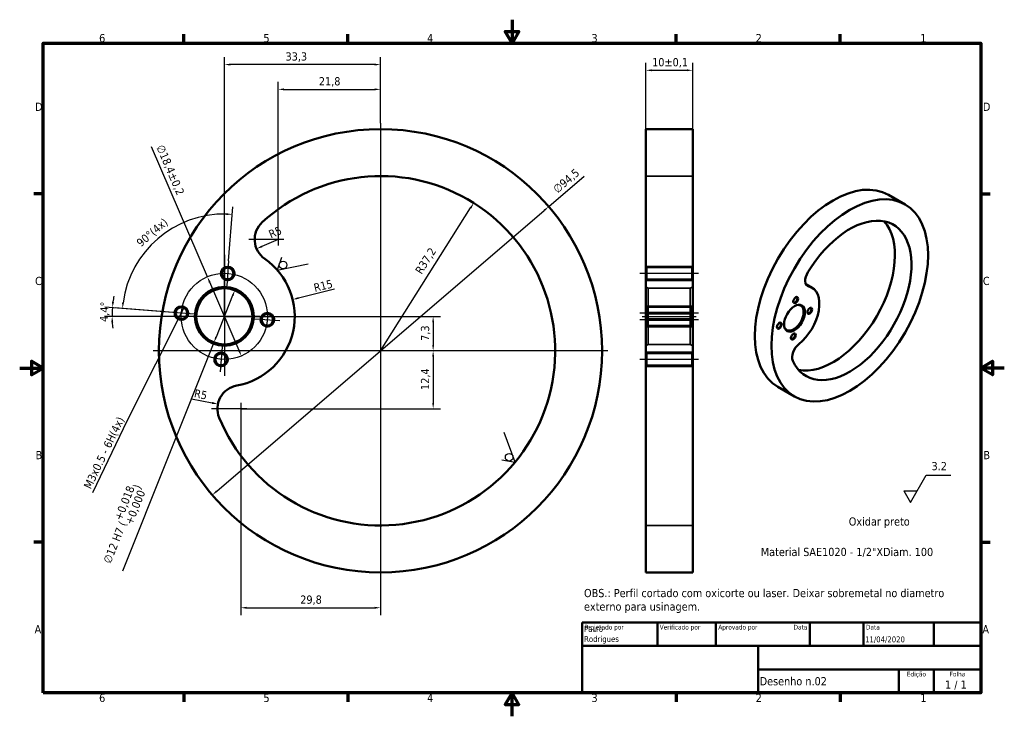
# Model space of a CAD drawing. Header units: millimetres. Extents: x 0 to 210, y 0 to 149.
import ezdxf
from ezdxf.enums import TextEntityAlignment as Align

# ---------------------------------------------------------------- set-up
doc = ezdxf.new("R2010")
doc.units = ezdxf.units.MM
doc.header["$LTSCALE"] = 0.5
for name, color, linetype, lineweight in [('Borda (ISO)', 7, 'Continuous', 70), ('Dimensão (ISO)', 7, 'Continuous', 25), ('Estreito visível (ISO)', 7, 'Continuous', 35), ('Linha de centro (ISO)', 7, 'Continuous', 25), ('Marca de centro (ISO)', 7, 'Continuous', 25), ('Oculto (ISO)', 7, 'Continuous', 35), ('Símbolo (ISO)', 7, 'Continuous', 25), ('Título (ISO)', 7, 'Continuous', 50), ('Visível (ISO)', 7, 'Continuous', 50)]:
    doc.layers.add(name, color=color, linetype=linetype, lineweight=lineweight)
doc.styles.add('Estilo de texto13', font='tahoma.ttf')
doc.styles.add('Estilo de texto14', font='tahoma.ttf')
doc.styles.add('Texto da nota (ISO)', font='tahoma.ttf')
doc.dimstyles.new('Padrão (ISO)', dxfattribs={"dimscale": 0.5, "dimtxt": 3.5, "dimasz": 2.5, "dimexe": 3.175, "dimexo": 0, "dimgap": 0.762, "dimtad": 1, "dimrnd": 1e-08, "dimzin": 0, "dimtxsty": 'Texto da nota (ISO)', "dimcen": 0.09, "dimdle": 10, "dimclrd": 256, "dimclre": 256, "dimclrt": 256, "dimazin": 0, "dimtfac": 1.001486, "dimtmove": 0, "dimatfit": 3, "dimfxl": 1, "dimtolj": 1, "dimtzin": 0, "dimlwd": -1, "dimlwe": -1, "dimarcsym": 0})
doc.dimstyles.new('Padrão (ISO)$7', dxfattribs={"dimscale": 0.5, "dimtxt": 3.5, "dimasz": 2.5, "dimexe": 3.175, "dimexo": 0, "dimgap": 0.762, "dimtad": 1, "dimrnd": 1e-08, "dimzin": 0, "dimtxsty": 'Texto da nota (ISO)', "dimcen": 0.09, "dimdle": 10, "dimclrd": 256, "dimclre": 256, "dimclrt": 256, "dimazin": 0, "dimtfac": 1.001486, "dimtmove": 0, "dimatfit": 3, "dimfxl": 1, "dimtolj": 1, "dimtzin": 0, "dimlwd": -1, "dimlwe": -1, "dimarcsym": 0})

# ---------------------------------------------------------------- blocks, each defined once
blk = doc.blocks.new('Bordas Borda padrão')
at = {"layer": 'Borda (ISO)'}
for p, q in [((70, 287), (70, 290.9)), ((140, 287), (140, 290.9)), ((280, 287), (280, 290.9)), ((350, 287), (350, 290.9)), ((10, 222.75), (6.1, 222.75)), ((410, 222.75), (413.9, 222.75)), ((10, 74.25), (6.1, 74.25)), ((410, 74.25), (413.9, 74.25)), ((70, 10), (70, 6.1)), ((140, 10), (140, 6.1)), ((280, 10), (280, 6.1)), ((350, 10), (350, 6.1))]:
    blk.add_line(p, q, dxfattribs=at)
at = {"layer": 'Borda (ISO)', "flags": 128}
for points in [[(210, 297), (210, 287), (207.11, 292), (212.89, 292), (210, 287)], [(10, 10), (10, 287), (410, 287), (410, 10), (10, 10)], [(0, 148.5), (10, 148.5), (5, 151.39), (5, 145.61), (10, 148.5)], [(420, 148.5), (410, 148.5), (415, 151.39), (415, 145.61), (410, 148.5)], [(210, 0), (210, 10), (207.11, 5), (212.89, 5), (210, 10)]]:
    blk.add_lwpolyline(points, dxfattribs=at)
at = {"layer": 'Borda (ISO)', "char_height": 3.5, "attachment_point": 7, "style": 'Texto da nota (ISO)'}
for s, insert in [('6', (33.88, 287.33)), ('5', (103.98, 287.33)), ('4', (173.78, 287.4)), ('3', (243.91, 287.33)), ('2', (313.94, 287.4)), ('1', (384.21, 287.4)), ('D', (6.57, 258.13)), ('D', (410.87, 258.13)), ('C', (6.56, 183.81)), ('C', (410.86, 183.81)), ('B', (6.78, 109.63)), ('B', (411.08, 109.63)), ('A', (6.36, 35.38)), ('A', (410.66, 35.38)), ('6', (33.88, 6.03)), ('5', (103.98, 6.03)), ('4', (173.78, 6.1)), ('3', (243.91, 6.03)), ('2', (313.94, 6.1)), ('1', (384.21, 6.1))]:
    blk.add_mtext(s, dxfattribs=dict(at, insert=insert))
blk = doc.blocks.new('Blocos de títulos ISO')
at = {"layer": 'Título (ISO)'}
for p, q in [((270.07, 130), (100.07, 130)), ((100.07, 130), (100.07, 100)), ((132.07, 120), (132.07, 130)), ((157.07, 120), (157.07, 130)), ((197.07, 120), (197.07, 130)), ((220.07, 120), (220.07, 130)), ((250.07, 120), (250.07, 130)), ((270.07, 100), (270.07, 130)), ((100.07, 120), (270.07, 120)), ((175.07, 120), (175.07, 100)), ((270.07, 110), (175.07, 110)), ((235.07, 100), (235.07, 110)), ((250.07, 100), (250.07, 110)), ((100.07, 100), (270.07, 100))]:
    blk.add_line(p, q, dxfattribs=at)
at = {"layer": 'Título (ISO)', "style": 'Estilo de texto14'}
for s, p in [('Projetado por', (101.07, 129)), ('Verificado por', (133.07, 129)), ('Aprovado por', (158.07, 129)), ('Data', (221.07, 129))]:
    blk.add_text(s, height=2, dxfattribs=at).set_placement(p, align=Align.TOP_LEFT)
blk.add_text('Data', height=2, dxfattribs=at).set_placement((196.07, 129), align=Align.TOP_RIGHT)
for s, p in [('Edição', (242.57, 109)), ('Folha', (260.07, 109))]:
    blk.add_text(s, height=2, dxfattribs=at).set_placement(p, align=Align.TOP_CENTER)
at = {"layer": 'Título (ISO)', "style": 'Texto da nota (ISO)'}
blk.add_text('1 / 1 ', height=3.5, dxfattribs=at).set_placement((260.07, 103.5), align=Align.MIDDLE_CENTER)
at = {"layer": 'Título (ISO)'}
for tag, p, height, style in [('AUTOR_001', (100.82, 125.99), 2.5, 'Estilo de texto13'), ('AUTOR_002', (100.82, 121.71), 2.5, 'Estilo de texto13'), ('DATA_DE_CRIAÇÃO_001', (220.69, 121.54), 2.5, 'Estilo de texto13'), ('NÚMERO_DA_PEÇA_001', (175.72, 103.21), 3.5, 'Texto da nota (ISO)')]:
    blk.add_attdef(tag, p, '', height=height, dxfattribs=dict(at, style=style))
at = {"layer": 'Título (ISO)', "style": 'Estilo de texto13'}
for tag, p in [('VERIFICADO_POR', (133.07, 121)), ('APROVADO_POR_ENG.', (158.07, 121))]:
    blk.add_attdef(tag, text='', height=2.5, dxfattribs=at).set_placement(p, align=Align.BOTTOM_LEFT)
blk.add_attdef('DATA_DE_APROVAÇÃO_DA_ENG.', text='', height=2.5, dxfattribs=at).set_placement((196.07, 121), align=Align.BOTTOM_RIGHT)
at = {"layer": 'Título (ISO)', "style": 'Texto da nota (ISO)'}
for tag, p in [('TÍTULO', (222.57, 115)), ('EMPRESA', (137.41, 109.96)), ('NÚMERO_DE_REVISÃO', (242.57, 103.5))]:
    blk.add_attdef(tag, text='', height=3.5, dxfattribs=at).set_placement(p, align=Align.MIDDLE_CENTER)
blk = doc.blocks.new('*D5')
at = {"layer": 'Defpoints', "color": 0, "transparency": 16777216}
for p in [(34.23, 104.92), (44.57, 97.09), (37.23, 85.75), (43.65, 85.26)]:
    blk.add_point(p, dxfattribs=at)
at = {"layer": 'Dimensão (ISO)', "transparency": 16777216}
for p, q in [((44.57, 97.09), (45.45, 108.58)), ((37.23, 85.75), (20.33, 87.05))]:
    blk.add_line(p, q, dxfattribs=at)
blk.add_arc((43.65, 85.26), 21.81, 88.8849, 172.3151, dxfattribs=at)
for points in [[(44.09, 107.26), (44.07, 106.85), (45.33, 107)], [(22.25, 88.15), (21.84, 88.19), (21.91, 86.93)]]:
    blk.add_solid(points, dxfattribs=at)
at = {"layer": 'Dimensão (ISO)', "transparency": 16777216, "insert": (24.71, 101.29), "char_height": 1.75, "attachment_point": 1, "rotation": 40.6, "style": 'Texto da nota (ISO)'}
blk.add_mtext('\\A1;\\fTahoma|b0|i0;\\H1.7500;90°(4x)', dxfattribs=at)
blk = doc.blocks.new('*D6')
at = {"layer": 'Defpoints', "color": 0, "transparency": 16777216}
for p in [(45.88, 90.83), (41.43, 79.68)]:
    blk.add_point(p, dxfattribs=at)
at = {"layer": 'Dimensão (ISO)', "transparency": 16777216}
for p, q in [((45.42, 89.67), (41.89, 80.84)), ((41.43, 79.68), (21.93, 30.97))]:
    blk.add_line(p, q, dxfattribs=at)
for points in [[(45.23, 89.74), (45.61, 89.59), (45.88, 90.83)], [(41.7, 80.92), (42.08, 80.77), (41.43, 79.68)]]:
    blk.add_solid(points, dxfattribs=at)
at = {"layer": 'Dimensão (ISO)', "transparency": 16777216, "insert": (16.6, 33.51), "char_height": 1.75, "attachment_point": 1, "rotation": 68.1929, "style": 'Texto da nota (ISO)'}
blk.add_mtext('\\A1;∅12 H7 (\\S+0,018^ +0,000;)', dxfattribs=at)
blk = doc.blocks.new('*D7')
at = {"layer": 'Defpoints', "color": 0, "transparency": 16777216}
for p in [(40.03, 93.7), (47.28, 76.81)]:
    blk.add_point(p, dxfattribs=at)
at = {"layer": 'Dimensão (ISO)', "transparency": 16777216}
for p, q in [((40.03, 93.7), (28.14, 121.38)), ((46.79, 77.96), (40.52, 92.55))]:
    blk.add_line(p, q, dxfattribs=at)
for points in [[(40.71, 92.64), (40.33, 92.47), (40.03, 93.7)], [(46.98, 78.04), (46.6, 77.87), (47.28, 76.81)]]:
    blk.add_solid(points, dxfattribs=at)
at = {"layer": 'Dimensão (ISO)', "transparency": 16777216, "insert": (30.71, 122.06), "char_height": 1.75, "attachment_point": 1, "rotation": 293.2375, "style": 'Texto da nota (ISO)'}
blk.add_mtext('\\A1;∅18,4{\\H1.7526;±0,2}', dxfattribs=at)
blk = doc.blocks.new('Identificador de textura de superfície1')
at = {"layer": 'Símbolo (ISO)'}
for p, q in [((379.97, 91.22), (386.68, 102.84)), ((386.68, 102.84), (397.18, 102.84)), ((377.14, 96.12), (379.97, 91.22)), ((377.14, 96.12), (382.8, 96.12))]:
    blk.add_line(p, q, dxfattribs=at)
at = {"layer": 'Símbolo (ISO)', "insert": (388.95, 104.86), "char_height": 3.5, "attachment_point": 7, "style": 'Texto da nota (ISO)'}
blk.add_mtext('3.2', dxfattribs=at)
blk = doc.blocks.new('*D9')
at = {"layer": 'Defpoints', "color": 0, "transparency": 16777216}
for p in [(43.65, 85.26), (76.96, 77.92), (88.18, 77.92)]:
    blk.add_point(p, dxfattribs=at)
at = {"layer": 'Dimensão (ISO)', "transparency": 16777216}
for p, q in [((43.65, 85.26), (89.77, 85.26)), ((88.18, 84.01), (88.18, 79.17))]:
    blk.add_line(p, q, dxfattribs=at)
for points in [[(87.98, 84.01), (88.39, 84.01), (88.18, 85.26)], [(87.98, 79.17), (88.39, 79.17), (88.18, 77.92)]]:
    blk.add_solid(points, dxfattribs=at)
at = {"layer": 'Dimensão (ISO)', "transparency": 16777216, "insert": (85.58, 80.04), "char_height": 1.75, "attachment_point": 1, "rotation": 90, "style": 'Texto da nota (ISO)'}
blk.add_mtext('\\A1;7,3', dxfattribs=at)
blk = doc.blocks.new('*D10')
at = {"layer": 'Defpoints', "color": 0, "transparency": 16777216}
for p in [(19.74, 86.48), (37.23, 85.75), (43.65, 85.26), (43.65, 85.26)]:
    blk.add_point(p, dxfattribs=at)
at = {"layer": 'Dimensão (ISO)', "transparency": 16777216}
for p, q in [((37.23, 85.75), (18.19, 87.21)), ((43.65, 85.26), (18.12, 85.26))]:
    blk.add_line(p, q, dxfattribs=at)
for start, end in [(169.618, 172.609), (175.6, 180), (182.991, 185.982)]:
    blk.add_arc((43.65, 85.26), 23.95, start, end, dxfattribs=at)
for points in [[(20.11, 88.31), (19.7, 88.36), (19.78, 87.09)], [(19.53, 84), (19.95, 84.01), (19.71, 85.26)]]:
    blk.add_solid(points, dxfattribs=at)
at = {"layer": 'Dimensão (ISO)', "transparency": 16777216, "insert": (17.08, 84.11), "char_height": 1.75, "attachment_point": 1, "rotation": 87.8, "style": 'Texto da nota (ISO)'}
blk.add_mtext('\\A1;4,4°', dxfattribs=at)
blk = doc.blocks.new('*D11')
at = {"layer": 'Defpoints', "color": 0, "transparency": 16777216}
for p in [(96.84, 109.42), (76.96, 77.92)]:
    blk.add_point(p, dxfattribs=at)
at = {"layer": 'Dimensão (ISO)', "transparency": 16777216}
blk.add_line((76.96, 77.92), (96.17, 108.37), dxfattribs=at)
blk.add_solid([(95.99, 108.48), (96.35, 108.25), (96.84, 109.42)], dxfattribs=at)
at = {"layer": 'Dimensão (ISO)', "transparency": 16777216, "insert": (84.22, 95.03), "char_height": 1.75, "attachment_point": 1, "rotation": 57.7437, "style": 'Texto da nota (ISO)'}
blk.add_mtext('\\A1;R37,2', dxfattribs=at)
blk = doc.blocks.new('*D12')
at = {"layer": 'Defpoints', "color": 0, "transparency": 16777216}
for p in [(112.83, 108.67), (41.08, 47.18)]:
    blk.add_point(p, dxfattribs=at)
at = {"layer": 'Dimensão (ISO)', "transparency": 16777216}
for p, q in [((112.83, 108.67), (120.38, 115.13)), ((42.03, 47.99), (111.89, 107.85))]:
    blk.add_line(p, q, dxfattribs=at)
for points in [[(111.75, 108.01), (112.02, 107.7), (112.83, 108.67)], [(41.89, 48.15), (42.16, 47.84), (41.08, 47.18)]]:
    blk.add_solid(points, dxfattribs=at)
at = {"layer": 'Dimensão (ISO)', "transparency": 16777216, "insert": (113.56, 112.75), "char_height": 1.75, "attachment_point": 1, "rotation": 40.5935, "style": 'Texto da nota (ISO)'}
blk.add_mtext('\\A1;∅94,5', dxfattribs=at)
blk = doc.blocks.new('*D13')
at = {"layer": 'Defpoints', "color": 0, "transparency": 16777216}
for p in [(55.11, 101.65), (50.52, 99.66)]:
    blk.add_point(p, dxfattribs=at)
at = {"layer": 'Dimensão (ISO)', "transparency": 16777216}
blk.add_line((55.11, 101.65), (51.67, 100.16), dxfattribs=at)
blk.add_solid([(51.59, 100.35), (51.75, 99.97), (50.52, 99.66)], dxfattribs=at)
at = {"layer": 'Dimensão (ISO)', "transparency": 16777216, "insert": (52.88, 103.46), "char_height": 1.75, "attachment_point": 1, "rotation": 23.3679, "style": 'Texto da nota (ISO)'}
blk.add_mtext('\\A1;R5', dxfattribs=at)
blk = doc.blocks.new('*D14')
at = {"layer": 'Defpoints', "color": 0, "transparency": 16777216}
for p in [(42.27, 66.56), (47.17, 65.57)]:
    blk.add_point(p, dxfattribs=at)
at = {"layer": 'Dimensão (ISO)', "transparency": 16777216}
blk.add_line((36.62, 67.71), (41.05, 66.81), dxfattribs=at)
blk.add_solid([(41.09, 67.02), (41.01, 66.61), (42.27, 66.56)], dxfattribs=at)
at = {"layer": 'Dimensão (ISO)', "transparency": 16777216, "insert": (37.43, 69.76), "char_height": 1.75, "attachment_point": 1, "rotation": 348.5081, "style": 'Texto da nota (ISO)'}
blk.add_mtext('\\A1;R5', dxfattribs=at)
blk = doc.blocks.new('*D15')
at = {"layer": 'Defpoints', "color": 0, "transparency": 16777216}
for p in [(43.65, 138.93), (76.96, 126.42), (43.65, 85.26)]:
    blk.add_point(p, dxfattribs=at)
at = {"layer": 'Dimensão (ISO)', "transparency": 16777216}
for p, q in [((43.65, 85.26), (43.65, 140.52)), ((75.71, 138.93), (44.9, 138.93)), ((76.96, 126.42), (76.96, 140.52))]:
    blk.add_line(p, q, dxfattribs=at)
for points in [[(44.9, 139.14), (44.9, 138.73), (43.65, 138.93)], [(75.71, 139.14), (75.71, 138.73), (76.96, 138.93)]]:
    blk.add_solid(points, dxfattribs=at)
at = {"layer": 'Dimensão (ISO)', "transparency": 16777216, "insert": (56.7, 141.54), "char_height": 1.75, "attachment_point": 1, "style": 'Texto da nota (ISO)'}
blk.add_mtext('\\A1;33,3', dxfattribs=at)
blk = doc.blocks.new('*D16')
at = {"layer": 'Defpoints', "color": 0, "transparency": 16777216}
for p in [(58.22, 88.85), (43.65, 85.26)]:
    blk.add_point(p, dxfattribs=at)
at = {"layer": 'Dimensão (ISO)', "transparency": 16777216}
blk.add_line((67.14, 91.06), (59.43, 89.15), dxfattribs=at)
blk.add_solid([(59.38, 89.36), (59.48, 88.95), (58.22, 88.85)], dxfattribs=at)
at = {"layer": 'Dimensão (ISO)', "transparency": 16777216, "insert": (62.54, 92.16), "char_height": 1.75, "attachment_point": 1, "rotation": 13.8835, "style": 'Texto da nota (ISO)'}
blk.add_mtext('\\A1;R15', dxfattribs=at)
blk = doc.blocks.new('*D17')
at = {"layer": 'Defpoints', "color": 0, "transparency": 16777216}
for p in [(47.17, 64.32), (76.96, 29.43), (76.96, 23.14)]:
    blk.add_point(p, dxfattribs=at)
at = {"layer": 'Dimensão (ISO)', "transparency": 16777216}
for p, q in [((47.17, 64.32), (47.17, 21.55)), ((76.96, 29.43), (76.96, 21.55)), ((48.42, 23.14), (75.71, 23.14))]:
    blk.add_line(p, q, dxfattribs=at)
for points in [[(48.42, 23.35), (48.42, 22.93), (47.17, 23.14)], [(75.71, 23.35), (75.71, 22.93), (76.96, 23.14)]]:
    blk.add_solid(points, dxfattribs=at)
at = {"layer": 'Dimensão (ISO)', "transparency": 16777216, "insert": (59.84, 25.75), "char_height": 1.75, "attachment_point": 1, "style": 'Texto da nota (ISO)'}
blk.add_mtext('\\A1;29,8', dxfattribs=at)
blk = doc.blocks.new('*D18')
at = {"layer": 'Defpoints', "color": 0, "transparency": 16777216}
for p in [(76.96, 133.65), (76.96, 126.42), (55.11, 102.9)]:
    blk.add_point(p, dxfattribs=at)
at = {"layer": 'Dimensão (ISO)', "transparency": 16777216}
for p, q in [((55.11, 102.9), (55.11, 135.23)), ((76.96, 126.42), (76.96, 135.23)), ((56.36, 133.65), (75.71, 133.65))]:
    blk.add_line(p, q, dxfattribs=at)
for points in [[(56.36, 133.86), (56.36, 133.44), (55.11, 133.65)], [(75.71, 133.86), (75.71, 133.44), (76.96, 133.65)]]:
    blk.add_solid(points, dxfattribs=at)
at = {"layer": 'Dimensão (ISO)', "transparency": 16777216, "insert": (63.81, 136.25), "char_height": 1.75, "attachment_point": 1, "style": 'Texto da nota (ISO)'}
blk.add_mtext('\\A1;21,8', dxfattribs=at)
blk = doc.blocks.new('*D19')
at = {"layer": 'Defpoints', "color": 0, "transparency": 16777216}
for p in [(76.96, 77.92), (47.17, 65.57), (88.18, 65.57)]:
    blk.add_point(p, dxfattribs=at)
at = {"layer": 'Dimensão (ISO)', "transparency": 16777216}
for p, q in [((88.18, 76.67), (88.18, 66.82)), ((47.17, 65.57), (89.77, 65.57))]:
    blk.add_line(p, q, dxfattribs=at)
for points in [[(87.98, 76.67), (88.39, 76.67), (88.18, 77.92)], [(87.98, 66.82), (88.39, 66.82), (88.18, 65.57)]]:
    blk.add_solid(points, dxfattribs=at)
at = {"layer": 'Dimensão (ISO)', "transparency": 16777216, "insert": (85.58, 69.57), "char_height": 1.75, "attachment_point": 1, "rotation": 90, "style": 'Texto da nota (ISO)'}
blk.add_mtext('\\A1;12,4', dxfattribs=at)
blk = doc.blocks.new('Identificador de textura de superfície2')
at = {"layer": 'Símbolo (ISO)'}
for p, q in [((211.31, 108.37), (206.63, 120.95)), ((205.73, 109.32), (211.31, 108.37))]:
    blk.add_line(p, q, dxfattribs=at)
blk.add_circle((208.79, 110.45), 1.63, dxfattribs=at)
blk = doc.blocks.new('Identificador de textura de superfície3')
at = {"layer": 'Símbolo (ISO)'}
for p, q in [((111.71, 195.63), (109.89, 190.28)), ((109.89, 190.28), (123.06, 192.88))]:
    blk.add_line(p, q, dxfattribs=at)
blk.add_circle((112.35, 192.43), 1.63, dxfattribs=at)
blk = doc.blocks.new('*D22')
at = {"layer": 'Defpoints', "color": 0, "transparency": 16777216}
for p in [(143.54, 137.71), (133.54, 125.17), (143.54, 125.17)]:
    blk.add_point(p, dxfattribs=at)
at = {"layer": 'Dimensão (ISO)', "transparency": 16777216}
for p, q in [((133.54, 125.17), (133.54, 139.3)), ((143.54, 125.17), (143.54, 139.3)), ((134.79, 137.71), (142.29, 137.71))]:
    blk.add_line(p, q, dxfattribs=at)
for points in [[(134.79, 137.92), (134.79, 137.51), (133.54, 137.71)], [(142.29, 137.92), (142.29, 137.51), (143.54, 137.71)]]:
    blk.add_solid(points, dxfattribs=at)
at = {"layer": 'Dimensão (ISO)', "transparency": 16777216, "insert": (134.89, 140.32), "char_height": 1.75, "attachment_point": 1, "style": 'Texto da nota (ISO)'}
blk.add_mtext('\\A1;10{\\H1.7526;±0,1}', dxfattribs=at)

msp = doc.modelspace()

# ---------------------------------------------------------------- linework, layer by layer
at = {"layer": 'Estreito visível (ISO)'}
msp.add_line((168.293, 91.624), (167.857, 91.876), dxfattribs=at)
for centre in [(44.36, 94.42), (34.489, 85.96), (52.82, 84.55), (42.95, 76.09)]:
    msp.add_arc(centre, 1.5, 140.59618, 50.59618, dxfattribs=at)
at = {"layer": 'Linha de centro (ISO)', "linetype": 'Continuous'}
for p, q in [((144.785, 94.42), (132.285, 94.42)), ((144.785, 85.96), (132.285, 85.96)), ((144.785, 84.55), (132.285, 84.55)), ((132.785, 85.255), (144.285, 85.255)), ((144.785, 76.09), (132.285, 76.09))]:
    msp.add_line(p, q, dxfattribs=at)
msp.add_circle((43.655, 85.255), 9.192, dxfattribs=at)
at = {"layer": 'Marca de centro (ISO)', "linetype": 'Continuous'}
for p, q in [((76.957, 126.422), (76.957, 29.427)), ((56.364, 101.647), (48.864, 101.647)), ((55.114, 102.897), (55.114, 100.397)), ((43.655, 98.348), (43.655, 72.601)), ((44.566, 97.092), (44.154, 91.749)), ((43.655, 92.794), (43.655, 77.716)), ((37.231, 85.749), (31.748, 86.171)), ((51.193, 85.255), (36.116, 85.255)), ((51.193, 85.255), (36.116, 85.255)), ((50.148, 84.755), (55.492, 84.344)), ((125.455, 77.924), (28.46, 77.924)), ((43.155, 78.761), (42.744, 73.418)), ((48.421, 65.567), (40.921, 65.567)), ((47.171, 66.817), (47.171, 64.317))]:
    msp.add_line(p, q, dxfattribs=at)
at = {"layer": 'Oculto (ISO)'}
for p, q in [((133.535, 115.172), (143.535, 115.172)), ((143.535, 95.92), (133.535, 95.92)), ((133.735, 95.65), (133.535, 95.85)), ((133.735, 93.191), (133.735, 95.65)), ((143.335, 95.65), (133.735, 95.65)), ((143.335, 95.65), (143.535, 95.85)), ((143.335, 95.65), (143.335, 93.191)), ((133.735, 93.191), (133.535, 92.991)), ((133.535, 92.92), (143.535, 92.92)), ((143.335, 93.191), (133.735, 93.191)), ((143.335, 93.191), (143.535, 92.991)), ((134.035, 91.255), (133.535, 91.544)), ((134.035, 79.255), (134.035, 91.255)), ((134.035, 91.255), (143.035, 91.255)), ((143.035, 91.255), (143.535, 91.544)), ((143.035, 91.255), (143.035, 79.255)), ((143.535, 87.46), (133.535, 87.46)), ((133.735, 87.19), (133.535, 87.39)), ((133.735, 84.731), (133.735, 87.19)), ((143.335, 87.19), (133.735, 87.19)), ((143.335, 87.19), (143.535, 87.39)), ((143.335, 87.19), (143.335, 84.731)), ((143.535, 86.05), (133.535, 86.05)), ((133.735, 85.779), (133.535, 85.979)), ((133.735, 84.731), (133.535, 84.531)), ((133.535, 84.46), (143.535, 84.46)), ((143.335, 85.779), (133.735, 85.779)), ((133.735, 83.32), (133.735, 84.731)), ((143.335, 84.731), (133.735, 84.731)), ((143.335, 85.779), (143.535, 85.979)), ((143.335, 84.731), (143.335, 83.32)), ((143.335, 84.731), (143.535, 84.531)), ((133.735, 83.32), (133.535, 83.12)), ((133.535, 83.05), (143.535, 83.05)), ((143.335, 83.32), (133.735, 83.32)), ((143.335, 83.32), (143.535, 83.12)), ((134.035, 79.255), (133.535, 78.966)), ((134.035, 79.255), (143.035, 79.255)), ((143.035, 79.255), (143.535, 78.966)), ((143.535, 77.59), (133.535, 77.59)), ((133.735, 77.319), (133.535, 77.519)), ((133.735, 74.86), (133.735, 77.319)), ((143.335, 77.319), (133.735, 77.319)), ((143.335, 77.319), (143.535, 77.519)), ((143.335, 77.319), (143.335, 74.86)), ((133.735, 74.86), (133.535, 74.66)), ((133.535, 74.59), (143.535, 74.59)), ((143.335, 74.86), (133.735, 74.86)), ((143.335, 74.86), (143.535, 74.66)), ((133.535, 40.677), (143.535, 40.677))]:
    msp.add_line(p, q, dxfattribs=at)
at = {"layer": 'Visível (ISO)'}
for p, q in [((133.535, 125.172), (133.535, 30.677)), ((143.535, 125.172), (133.535, 125.172)), ((143.535, 30.677), (143.535, 125.172)), ((188.841, 109.115), (185.305, 111.156)), ((167.702, 92.098), (169.005, 91.346)), ((165.217, 68.197), (161.682, 70.239)), ((143.535, 30.677), (133.535, 30.677))]:
    msp.add_line(p, q, dxfattribs=at)
for centre, radius in [((76.957, 77.924), 47.247), ((44.36, 94.42), 1.429), ((44.36, 94.42), 1.23), ((43.655, 85.255), 6.289), ((43.655, 85.255), 6), ((34.489, 85.96), 1.429), ((34.489, 85.96), 1.23), ((52.82, 84.55), 1.429), ((52.82, 84.55), 1.23), ((42.95, 76.09), 1.429), ((42.95, 76.09), 1.23)]:
    msp.add_circle(centre, radius, dxfattribs=at)
for centre, radius, start, end in [((76.957, 77.924), 37.247, 202.5327, 132.6384), ((55.114, 101.647), 5, 132.6384, 235.04389), ((43.655, 85.255), 15, 280.12721, 55.04389), ((47.171, 65.567), 5, 100.12721, 202.5327)]:
    msp.add_arc(centre, radius, start, end, dxfattribs=at)
for centre, major_axis, start_param, end_param in [((173.494, 90.697), (-11.812, -20.459), 3.1415927, 6.2831853), ((177.029, 88.656), (9.312, 16.129), 2.7494643, 7.8127639), ((173.494, 90.697), (-9.312, -16.129), 0.1909994, 2.9505933), ((169.306, 93.882), (-1.25, -2.165), 4.6711713, 6.4584842), ((165.255, 84.851), (3.75, 6.495), 4.103744, 6.4584842), ((165.434, 88.778), (0.307, 0.532), 2.434541, 6.990237), ((165.078, 84.953), (1.5, 2.598), 2.7742425, 6.6505355), ((168.425, 86.475), (0.307, 0.532), 2.434541, 6.990237), ((161.944, 83.309), (0.307, 0.532), 2.434541, 6.990237), ((164.935, 81.006), (0.307, 0.532), 2.434541, 6.990237), ((166.498, 77.531), (-1.25, -2.165), 4.103744, 5.891057)]:
    msp.add_ellipse(centre, major_axis=major_axis, ratio=0.5773503, start_param=start_param, end_param=end_param, dxfattribs=at)
for centre, major_axis in [((177.029, 88.656), (-11.812, -20.459)), ((165.504, 88.737), (0.357, 0.619)), ((165.255, 84.851), (1.572, 2.723)), ((168.495, 86.434), (0.357, 0.619)), ((162.015, 83.268), (0.357, 0.619)), ((165.006, 80.965), (0.357, 0.619))]:
    msp.add_ellipse(centre, major_axis=major_axis, ratio=0.5773503, dxfattribs=at)

# ---------------------------------------------------------------- block references
at = {"xscale": 0.5, "yscale": 0.5, "zscale": 0.5}
msp.add_blockref('Bordas Borda padrão', (0, 0), dxfattribs=at)
msp.add_blockref('Blocos de títulos ISO', (69.964, -45), dxfattribs=at).add_auto_attribs({'NÚMERO_DA_PEÇA_001': 'Desenho n.02', 'AUTOR_001': 'Paulo', 'DATA_DE_CRIAÇÃO_001': '11/04/2020', 'AUTOR_002': 'Rodrigues'})
at = {"layer": 'Símbolo (ISO)', "xscale": 0.5, "yscale": 0.5, "zscale": 0.5}
for name in ['Identificador de textura de superfície3', 'Identificador de textura de superfície2', 'Identificador de textura de superfície1']:
    msp.add_blockref(name, (0, 0), dxfattribs=at)

# ---------------------------------------------------------------- texts
at = {"layer": 'Símbolo (ISO)', "insert": (22.663, 63.176), "char_height": 1.75, "width": 17.55182, "attachment_point": 9, "rotation": 64.2976, "line_spacing_factor": 0.6125, "style": 'Texto da nota (ISO)'}
msp.add_mtext('{M3x0.5 - 6H(4x)}', dxfattribs=at)
at = {"layer": 'Símbolo (ISO)', "char_height": 1.75, "attachment_point": 1, "style": 'Texto da nota (ISO)'}
for s, insert, width in [('{\\fTahoma|b0|i0;Oxidar preto}', (176.824, 42.406), 13.2342), ('{\\fTahoma|b0|i0;Material SAE1020 - 1/2"XDiam. 100}', (158.067, 35.913), 37.7342)]:
    msp.add_mtext(s, dxfattribs=dict(at, insert=insert, width=width))
at = {"layer": 'Símbolo (ISO)', "insert": (120.353, 27.151), "char_height": 1.75, "width": 79.44773, "attachment_point": 1, "line_spacing_factor": 0.987884, "style": 'Texto da nota (ISO)'}
msp.add_mtext('{\\fTahoma|b0|i0;OBS.: Perfil cortado com oxicorte ou laser. Deixar sobremetal no diametro \\P\\fTahoma|b0|i0;externo para usinagem.  }', dxfattribs=at)

# ---------------------------------------------------------------- dimensions: what is measured, and where the dimension line sits
at = {"layer": 'Dimensão (ISO)'}
for base, p1, p2, angle, override, picture, middle in [((43.655, 138.934), (76.957, 126.422), (43.655, 85.255), 180, {"dimgap": 0.762, "dimdec": 1, "dimtol": 0, "dimlim": 0, "dimtp": 0, "dimtm": 0, "dimtdec": 2, "dimtofl": 0, "dimatfit": 1}, '*D15', (58.914, 138.934)), ((76.957, 133.647), (55.114, 102.897), (76.957, 126.422), 180, {"dimgap": 0.762, "dimdec": 1, "dimtol": 0, "dimlim": 0, "dimtp": 0, "dimtm": 0, "dimtdec": 2, "dimtofl": 0, "dimatfit": 1}, '*D18', (66.035, 133.647)), ((88.184, 77.924), (43.655, 85.255), (76.957, 77.924), 90, {"dimgap": 0.762, "dimdec": 1, "dimse2": 1, "dimtol": 0, "dimlim": 0, "dimtp": 0, "dimtm": 0, "dimtdec": 2, "dimtofl": 0, "dimatfit": 1}, '*D9', (88.184, 81.59)), ((88.184, 65.567), (76.957, 77.924), (47.171, 65.567), 90, {"dimgap": 0.762, "dimdec": 1, "dimse1": 1, "dimtol": 0, "dimlim": 0, "dimtp": 0, "dimtm": 0, "dimtdec": 2, "dimtofl": 0, "dimatfit": 1}, '*D19', (88.184, 71.745)), ((76.957, 23.142), (47.171, 64.317), (76.957, 29.427), 180, {"dimgap": 0.762, "dimdec": 1, "dimtol": 0, "dimlim": 0, "dimtp": 0, "dimtm": 0, "dimtdec": 2, "dimtofl": 0, "dimatfit": 1}, '*D17', (62.064, 23.142))]:
    dim = msp.add_linear_dim(base=base, p1=p1, p2=p2, angle=angle, dimstyle='Padrão (ISO)', override=override, dxfattribs=at)
    dim.commit()
    dim.dimension.update_dxf_attribs({"geometry": picture, "text_midpoint": middle, "dimtype": 160})
dim = msp.add_linear_dim(base=(143.535, 137.715), p1=(133.535, 125.172), p2=(143.535, 125.172), dimstyle='Padrão (ISO)', override={"dimgap": 0.762, "dimdec": 0, "dimtol": 1, "dimlim": 0, "dimtp": 0.1, "dimtm": 0.1, "dimtdec": 1, "dimtofl": 0, "dimatfit": 1}, dxfattribs=at)
dim.commit()
dim.dimension.update_dxf_attribs({"geometry": '*D22', "text_midpoint": (138.535, 137.715), "dimtype": 160})
for p1, p2, override, picture, middle in [((47.282, 76.808), (40.028, 93.702), {"dimgap": 0.762, "dimdec": 1, "dimlfac": 1, "dimtol": 1, "dimlim": 0, "dimtp": 0.2, "dimtm": 0.2, "dimtdec": 1, "dimatfit": 2}, '*D7', (30.56, 115.751)), ((41.08, 47.181), (112.834, 108.668), {"dimgap": 0.762, "dimdec": 1, "dimlfac": 1, "dimtol": 0, "dimlim": 0, "dimtp": 0, "dimtm": 0, "dimtdec": 2, "dimatfit": 2}, '*D12', (117.678, 112.818))]:
    dim = msp.add_diameter_dim_2p(p1=p1, p2=p2, dimstyle='Padrão (ISO)', override=override, dxfattribs=at)
    dim.commit()
    dim.dimension.update_dxf_attribs({"geometry": picture, "text_midpoint": middle, "dimtype": 163})
for center, mpoint, override, picture, middle in [((76.957, 77.924), (96.836, 109.423), {"dimgap": 0.762, "dimdec": 1, "dimlfac": 1, "dimcen": 0, "dimdle": 0, "dimtol": 0, "dimlim": 0, "dimtp": 0, "dimtm": 0, "dimtdec": 2, "dimtofl": 0, "dimtmove": 2}, '*D11', (86.731, 96.92)), ((55.114, 101.647), (50.524, 99.664), {"dimgap": 0.762, "dimdec": 0, "dimlfac": 1, "dimcen": 0, "dimdle": 0, "dimtol": 0, "dimlim": 0, "dimtp": 0, "dimtm": 0, "dimtdec": 2, "dimtofl": 0, "dimtmove": 2}, '*D13', (54.388, 103.137)), ((43.655, 85.255), (58.217, 88.854), {"dimgap": 0.762, "dimdec": 0, "dimlfac": 1, "dimcen": 0, "dimtol": 0, "dimlim": 0, "dimtp": 0, "dimtm": 0, "dimtdec": 2, "dimtofl": 0}, '*D16', (64.919, 90.511))]:
    dim = msp.add_radius_dim(center=center, mpoint=mpoint, dimstyle='Padrão (ISO)', override=override, dxfattribs=at)
    dim.commit()
    dim.dimension.update_dxf_attribs({"geometry": picture, "text_midpoint": middle, "dimtype": 164})
dim = msp.add_angular_dim_3p(base=(34.233, 104.92), center=(43.655, 85.255), p1=(44.566, 97.092), p2=(37.231, 85.749), text='\\fTahoma|b0|i0;\\H1.7500;<>(4x)', dimstyle='Padrão (ISO)', override={"dimgap": 0.762, "dimadec": 0, "dimtol": 0, "dimlim": 0, "dimtp": 0, "dimtm": 0, "dimtdec": 2}, dxfattribs=at)
dim.commit()
dim.dimension.update_dxf_attribs({"geometry": '*D5', "text_midpoint": (29.464, 101.811), "dimtype": 165})
dim = msp.add_diameter_dim_2p(p1=(45.884, 90.826), p2=(41.426, 79.684), text='<> H7 (\\S+0,018^ +0,000;)', dimstyle='Padrão (ISO)', override={"dimdec": 0, "dimlfac": 1, "dimtp": 0.018, "dimtm": 0, "dimtdec": 3, "dimatfit": 2}, dxfattribs=at)
dim.commit()
dim.dimension.update_dxf_attribs({"geometry": '*D6', "text_midpoint": (25.447, 39.748), "dimtype": 163})
dim = msp.add_angular_dim_3p(base=(19.738, 86.481), center=(43.655, 85.255), p1=(37.231, 85.749), p2=(43.65, 85.255), dimstyle='Padrão (ISO)', override={"dimgap": 0.762, "dimadec": 1, "dimtol": 0, "dimlim": 0, "dimtp": 0, "dimtm": 0, "dimtdec": 2}, dxfattribs=at)
dim.commit()
dim.dimension.update_dxf_attribs({"geometry": '*D10', "text_midpoint": (19.725, 86.174), "dimtype": 165})
dim = msp.add_radius_dim(center=(47.171, 65.567), mpoint=(42.272, 66.563), dimstyle='Padrão (ISO)', override={"dimgap": 0.762, "dimdec": 0, "dimlfac": 1, "dimcen": 0, "dimtol": 0, "dimlim": 0, "dimtp": 0, "dimtm": 0, "dimtdec": 2, "dimtofl": 0}, dxfattribs=at)
dim.commit()
dim.dimension.update_dxf_attribs({"geometry": '*D14', "text_midpoint": (38.475, 68.635)})

# ---------------------------------------------------------------- leaders
at = {"layer": 'Símbolo (ISO)', "annotation_type": 0, "has_hookline": 1, "hookline_direction": 1, "text_width": 17.079, "horizontal_direction": (0.433697, 0.901059, 0)}
msp.add_leader([(35.023, 87.068), (22.925, 63.05)], dimstyle='Padrão (ISO)$7', override={"dimgap": 0, "dimtad": 1}, dxfattribs=at)

doc.saveas('drawing.dxf')
